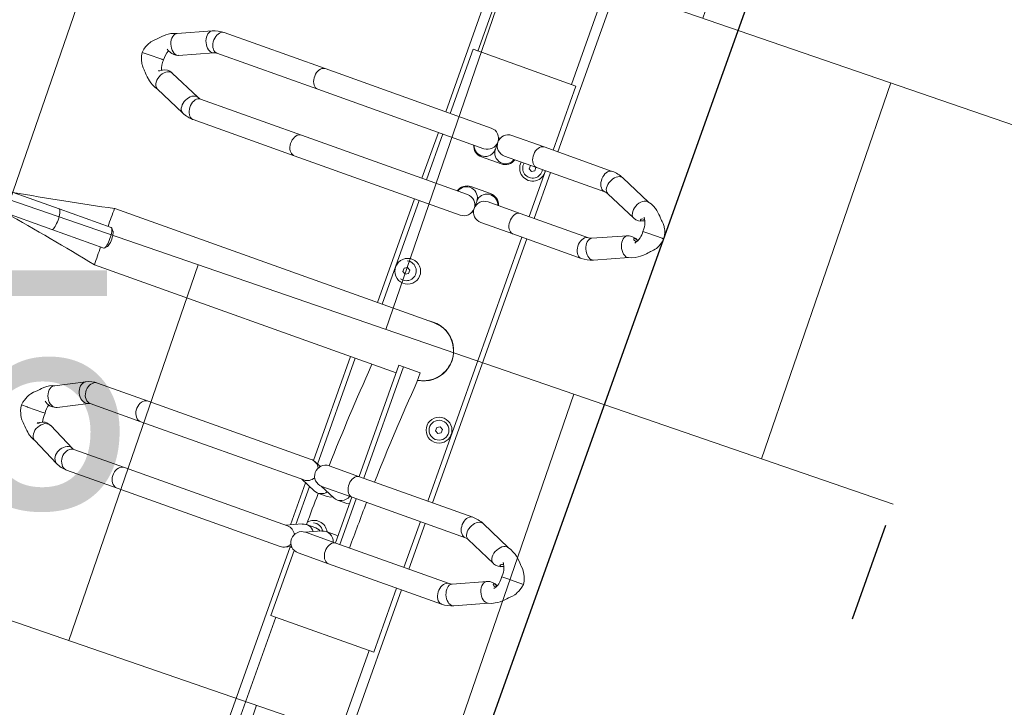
# Model space of a CAD drawing. Header units: metres. Extents: x 134157 to 138734, y 451157 to 455772.
# Tile 166 of 256: x 136408.906 to 136409.897, y 453391.331 to 453392.023. Entities that reach past the tile are written whole.
import ezdxf
from ezdxf import colors
from ezdxf.entities.mleader import LeaderData, LeaderLine
from ezdxf.math import Vec2, Vec3

# ---------------------------------------------------------------- set-up
doc = ezdxf.new("R2010")
doc.units = ezdxf.units.M
doc.linetypes.add('TR18X20__G2', pattern=[2.6, 1, -0.4, 0, -0.4, 0, -0.4, 0, -0.4])
doc.layers.add('-DR-alg-hulplijnen', color=210, linetype='Continuous', plot=False)
doc.layers.add('-DR-alg-hulplijnen aandachtspunten', color=210, linetype='Continuous', plot=False)
doc.layers.add('-DR-alg-hulplijnen kantverharding asflast nieuwe fietsstraat', color=7, linetype='Continuous', true_color=0xff9429, plot=False)
for name, color, linetype in [('-DR-bs-txt-hoogtemaat', 253, 'Continuous'), ('-DR-nw-maatvoering', 3, 'Continuous'), ('-DR-nw-vh-band 18-20x25', 2, 'TR18X20__G2'), ('-DR-nw-vh-kantverharding', 3, 'Continuous'), ('VELOPA-FIG15', 1, 'Continuous'), ('VELOPA-FIG25', 1, 'Continuous')]:
    doc.layers.add(name, color=color, linetype=linetype)
doc.layers.add('-DR-nw-gr-arc-gras', color=7, linetype='Continuous', true_color=0xb5d5a4)
for name, color, linetype, lineweight, true_color in [('-DR-nw-vh-arc-asfalt fietsstraat rood', 7, 'Continuous', 9, 0xdfbfc7), ('-DR-nw-vh-arc-sbs df Drainflow', 7, 'Continuous', 9, 0xb9747c), ('-DR-nw-vh-arc-sbs kf bruinrood rabat halfsteens', 7, 'Continuous', 9, 0xb88485)]:
    doc.layers.add(name, color=color, linetype=linetype, lineweight=lineweight, true_color=true_color)
doc.layers.add('-DR-nw-vh-arc-tegels 300x300x45', color=253, linetype='Continuous', lineweight=9)
doc.styles.add('CE', font='txt', dxfattribs={"height": 1.8})
doc.styles.add('Drong', font='txt', dxfattribs={"height": 1.8})
doc.dimstyles.new('Drong', dxfattribs={"dimtxt": 1.8, "dimasz": 2.5, "dimexe": 0, "dimexo": 0, "dimgap": 0.9, "dimtad": 1, "dimzin": 0, "dimdsep": 46, "dimtxsty": 'Drong', "dimblk": 'dimblk-wit', "dimcen": 0, "dimse1": 1, "dimse2": 1, "dimclrd": 256, "dimclre": 1, "dimclrt": 7, "dimadec": 0, "dimazin": 0, "dimtfac": 1, "dimtmove": 0, "dimatfit": 3, "dimfxl": 1, "dimtolj": 1, "dimtzin": 0, "dimarcsym": 0})

# ---------------------------------------------------------------- blocks, each defined once
blk = doc.blocks.new('*U2317')
at = {"layer": '-DR-alg-hulplijnen', "flags": 128}
blk.add_lwpolyline([(-46.61, 129.74), (2253.39, 129.74), (2253.39, -1795.26), (-46.61, -1795.26)], close=True, dxfattribs=at)
at = {"layer": 'VELOPA-FIG15', "color": 252, "linetype": 'Continuous', "lineweight": 9}
for p, q in [((820.39, -10), (675.39, -10)), ((1570.39, -10), (1425.39, -10)), ((820.39, -110), (675.39, -110)), ((1570.39, -110), (1425.39, -110))]:
    blk.add_line(p, q, dxfattribs=at)
at = {"layer": 'VELOPA-FIG15', "color": 252, "linetype": 'Continuous', "lineweight": 9, "flags": 128}
for points in [[(1286.63, 61.47), (1286.33, 60.9), (1285.51, 59.93), (1284.41, 59.16), (1283.06, 58.6), (1281.5, 58.28), (1279.77, 58.2), (1277.95, 58.36), (1276.07, 58.77), (1274.22, 59.4), (1272.44, 60.24), (1270.79, 61.27), (1269.32, 62.44), (1268.09, 63.72), (1267.13, 65.06), (1266.47, 66.44), (1266.14, 67.8), (1266.14, 69.09), (1266.46, 70.25)], [(1334.16, 61.47), (1334.46, 60.9), (1335.27, 59.93), (1336.37, 59.16), (1337.73, 58.6), (1339.29, 58.28), (1341.01, 58.2), (1342.84, 58.36), (1344.71, 58.77), (1346.57, 59.4), (1348.35, 60.24), (1350, 61.27), (1351.46, 62.44), (1352.7, 63.72), (1353.66, 65.06), (1354.32, 66.44), (1354.65, 67.8), (1354.65, 69.09), (1354.33, 70.25)], [(911.59, 46.03), (911.33, 45.53), (910.51, 44.53), (909.41, 43.72), (908.06, 43.12), (906.5, 42.77), (904.77, 42.66), (902.95, 42.81), (901.07, 43.21), (899.22, 43.83), (897.44, 44.68), (895.79, 45.71), (894.32, 46.89), (893.09, 48.2), (892.13, 49.57), (891.47, 50.98), (891.14, 52.37), (891.14, 53.7), (891.47, 54.93), (891.5, 54.99)], [(959.2, 46.03), (959.46, 45.53), (960.27, 44.53), (961.37, 43.72), (962.73, 43.12), (964.29, 42.77), (966.01, 42.66), (967.84, 42.81), (969.71, 43.21), (971.57, 43.83), (973.35, 44.68), (975, 45.71), (976.46, 46.89), (977.7, 48.2), (978.66, 49.57), (979.32, 50.98), (979.65, 52.37), (979.65, 53.7), (979.32, 54.93), (979.29, 54.99)], [(1285.89, 58.08), (1285.72, 56.79), (1285.19, 55.55), (1284.34, 54.38), (1283.18, 53.33), (1281.75, 52.44), (1280.11, 51.73), (1278.29, 51.22), (1276.37, 50.93), (1274.4, 50.87), (1272.45, 51.05), (1270.57, 51.45), (1268.83, 52.06), (1267.29, 52.87), (1265.99, 53.84), (1264.98, 54.95), (1264.29, 56.16), (1263.94, 57.44), (1263.89, 58.09)], [(1334.89, 58.08), (1335.07, 56.79), (1335.59, 55.55), (1336.45, 54.38), (1337.61, 53.33), (1339.03, 52.44), (1340.68, 51.73), (1342.49, 51.22), (1344.42, 50.93), (1346.39, 50.87), (1348.34, 51.05), (1350.22, 51.45), (1351.95, 52.06), (1353.49, 52.87), (1354.79, 53.84), (1355.8, 54.95), (1356.5, 56.16), (1356.85, 57.44), (1356.89, 58.09)], [(910.89, 42.91), (910.72, 41.58), (910.19, 40.3), (909.34, 39.1), (908.18, 38.02), (906.75, 37.1), (905.11, 36.37), (903.29, 35.85), (901.37, 35.55), (899.4, 35.49), (897.45, 35.67), (895.57, 36.08), (893.83, 36.71), (892.29, 37.54), (890.99, 38.54), (889.98, 39.69), (889.29, 40.93), (888.94, 42.24), (888.89, 42.91)], [(959.89, 42.91), (960.07, 41.58), (960.59, 40.3), (961.45, 39.1), (962.61, 38.02), (964.03, 37.1), (965.68, 36.37), (967.49, 35.85), (969.42, 35.55), (971.39, 35.49), (973.34, 35.67), (975.22, 36.08), (976.95, 36.71), (978.49, 37.54), (979.79, 38.54), (980.8, 39.69), (981.5, 40.93), (981.85, 42.24), (981.89, 42.91)], [(1285.89, -14.86), (1285.72, -16.14), (1285.19, -17.39), (1284.34, -18.56), (1283.18, -19.6), (1281.75, -20.5), (1280.11, -21.21), (1278.29, -21.72), (1276.37, -22.01), (1274.4, -22.07), (1272.45, -21.89), (1270.57, -21.49), (1268.83, -20.88), (1267.29, -20.07), (1265.99, -19.1), (1264.98, -17.99), (1264.29, -16.78), (1263.94, -15.5), (1263.89, -14.86)], [(1334.89, -14.86), (1335.07, -16.14), (1335.59, -17.39), (1336.45, -18.56), (1337.61, -19.6), (1339.03, -20.5), (1340.68, -21.21), (1342.49, -21.72), (1344.42, -22.01), (1346.39, -22.07), (1348.34, -21.89), (1350.22, -21.49), (1351.95, -20.88), (1353.49, -20.07), (1354.79, -19.1), (1355.8, -17.99), (1356.5, -16.78), (1356.85, -15.5), (1356.89, -14.86)], [(910.89, -78.1), (910.72, -79.43), (910.19, -80.71), (909.34, -81.91), (908.18, -82.99), (906.75, -83.91), (905.11, -84.64), (903.29, -85.17), (901.37, -85.46), (899.4, -85.52), (897.45, -85.34), (895.57, -84.93), (893.83, -84.3), (892.29, -83.47), (890.99, -82.47), (889.98, -81.33), (889.29, -80.08), (888.94, -78.77), (888.89, -78.1)], [(959.89, -78.1), (960.07, -79.43), (960.59, -80.71), (961.45, -81.91), (962.61, -82.99), (964.03, -83.91), (965.68, -84.64), (967.49, -85.17), (969.42, -85.46), (971.39, -85.52), (973.34, -85.34), (975.22, -84.93), (976.95, -84.3), (978.49, -83.47), (979.79, -82.47), (980.8, -81.33), (981.5, -80.08), (981.85, -78.77), (981.89, -78.1)], [(1285.89, -248.96), (1285.72, -250.28), (1285.19, -251.55), (1284.34, -252.74), (1283.18, -253.81), (1281.75, -254.72), (1280.11, -255.45), (1278.29, -255.97), (1276.37, -256.26), (1274.4, -256.32), (1272.45, -256.14), (1270.57, -255.73), (1268.83, -255.11), (1267.29, -254.28), (1265.99, -253.29), (1264.98, -252.16), (1264.29, -250.92), (1263.94, -249.62), (1263.89, -248.96)], [(1334.89, -248.96), (1335.07, -250.28), (1335.59, -251.55), (1336.45, -252.74), (1337.61, -253.81), (1339.03, -254.72), (1340.68, -255.45), (1342.49, -255.97), (1344.42, -256.26), (1346.39, -256.32), (1348.34, -256.14), (1350.22, -255.73), (1351.95, -255.11), (1353.49, -254.28), (1354.79, -253.29), (1355.8, -252.16), (1356.5, -250.92), (1356.85, -249.62), (1356.89, -248.96)], [(910.89, -304.2), (910.72, -305.69), (910.19, -307.14), (909.34, -308.49), (908.18, -309.7), (906.75, -310.73), (905.11, -311.56), (903.29, -312.15), (901.37, -312.48), (899.4, -312.55), (897.45, -312.35), (895.57, -311.89), (893.83, -311.17), (892.29, -310.24), (890.99, -309.11), (889.98, -307.82), (889.29, -306.42), (888.94, -304.95), (888.89, -304.2)], [(959.89, -304.2), (960.07, -305.69), (960.59, -307.14), (961.45, -308.49), (962.61, -309.7), (964.03, -310.73), (965.68, -311.56), (967.49, -312.15), (969.42, -312.48), (971.39, -312.55), (973.34, -312.35), (975.22, -311.89), (976.95, -311.17), (978.49, -310.24), (979.79, -309.11), (980.8, -307.82), (981.5, -306.42), (981.85, -304.95), (981.89, -304.2)], [(1285.89, -356.74), (1285.72, -358.06), (1285.19, -359.33), (1284.34, -360.52), (1283.18, -361.59), (1281.75, -362.5), (1280.11, -363.23), (1278.29, -363.75), (1276.37, -364.04), (1274.4, -364.1), (1272.45, -363.92), (1270.57, -363.51), (1268.83, -362.89), (1267.29, -362.07), (1265.99, -361.07), (1264.98, -359.94), (1264.29, -358.7), (1263.94, -357.4), (1263.89, -356.74)], [(1334.89, -356.74), (1335.07, -358.06), (1335.59, -359.33), (1336.45, -360.52), (1337.61, -361.59), (1339.03, -362.5), (1340.68, -363.23), (1342.49, -363.75), (1344.42, -364.04), (1346.39, -364.1), (1348.34, -363.92), (1350.22, -363.51), (1351.95, -362.89), (1353.49, -362.07), (1354.79, -361.07), (1355.8, -359.94), (1356.5, -358.7), (1356.85, -357.4), (1356.89, -356.74)], [(910.89, -358.22), (910.72, -359.71), (910.19, -361.16), (909.34, -362.51), (908.18, -363.72), (906.75, -364.75), (905.11, -365.58), (903.29, -366.17), (901.37, -366.5), (899.4, -366.57), (897.45, -366.37), (895.57, -365.91), (893.83, -365.2), (892.29, -364.26), (890.99, -363.13), (889.98, -361.85), (889.29, -360.44), (888.94, -358.97), (888.89, -358.22)], [(911.99, -362.68), (911.83, -364.21), (911.33, -365.76), (910.51, -367.29), (909.41, -368.73), (908.06, -370.06), (906.5, -371.22), (904.77, -372.18), (902.95, -372.9), (901.07, -373.37), (899.22, -373.56), (897.44, -373.48), (895.79, -373.12), (894.32, -372.5), (893.09, -371.64), (892.13, -370.55), (891.73, -369.88)], [(911.36, -359.95), (911.83, -361.23), (911.99, -362.68)], [(959.43, -359.95), (958.96, -361.23), (958.79, -362.68)], [(958.79, -362.68), (958.96, -364.21), (959.46, -365.76), (960.27, -367.29), (961.37, -368.73), (962.73, -370.06), (964.29, -371.22), (966.01, -372.18), (967.84, -372.9), (969.71, -373.37), (971.57, -373.56), (973.35, -373.48), (975, -373.12), (976.46, -372.5), (977.7, -371.64), (978.66, -370.55), (979.06, -369.88)], [(959.89, -358.22), (960.07, -359.71), (960.59, -361.16), (961.45, -362.51), (962.61, -363.72), (964.03, -364.75), (965.68, -365.58), (967.49, -366.17), (969.42, -366.5), (971.39, -366.57), (973.34, -366.37), (975.22, -365.91), (976.95, -365.2), (978.49, -364.26), (979.79, -363.13), (980.8, -361.85), (981.5, -360.44), (981.85, -358.97), (981.89, -358.22)], [(1286.99, -361.85), (1286.83, -363.21), (1286.33, -364.6), (1285.51, -365.99), (1284.41, -367.32), (1283.06, -368.57), (1281.5, -369.68), (1279.77, -370.61), (1277.95, -371.35), (1276.07, -371.87), (1274.22, -372.15), (1272.44, -372.18), (1270.79, -371.95), (1269.32, -371.49), (1268.09, -370.8), (1267.13, -369.9), (1266.49, -368.86)], [(1286.6, -359.96), (1286.83, -360.58), (1286.99, -361.85)], [(1334.18, -359.96), (1333.96, -360.58), (1333.79, -361.85)], [(1333.79, -361.85), (1333.96, -363.21), (1334.46, -364.6), (1335.27, -365.99), (1336.37, -367.32), (1337.73, -368.57), (1339.29, -369.68), (1341.01, -370.61), (1342.84, -371.35), (1344.71, -371.87), (1346.57, -372.15), (1348.35, -372.18), (1350, -371.95), (1351.46, -371.49), (1352.7, -370.8), (1353.66, -369.9), (1354.3, -368.86)], [(1122.89, -450.93), (1120.93, -450.97), (1119.03, -451.1), (1117.25, -451.31), (1115.65, -451.59), (1114.29, -451.93), (1113.21, -452.33), (1112.43, -452.77), (1111.99, -453.24), (1111.89, -453.6)], [(1133.89, -453.6), (1133.79, -453.24), (1133.35, -452.77), (1132.58, -452.33), (1131.49, -451.93), (1130.13, -451.59), (1128.53, -451.31), (1126.76, -451.1), (1124.86, -450.97), (1122.89, -450.93)]]:
    blk.add_lwpolyline(points, dxfattribs=at)
at = {"layer": 'VELOPA-FIG25', "color": 252, "linetype": 'Continuous', "lineweight": 9}
for p, q in [((1310.39, 128.41), (1310.39, 130)), ((1310.39, 128.03), (1310.39, 128.41)), ((1310.39, 113.95), (1310.39, 128.03)), ((935.39, 112.03), (935.39, 113.68)), ((935.39, 111.64), (935.39, 112.03)), ((935.39, 97.16), (935.39, 111.64)), ((1310.39, 113.95), (1310.39, 113.7)), ((1310.39, 113.7), (1310.39, 107.46)), ((1280.74, 103.04), (1266.46, 70.25)), ((1354.33, 70.25), (1340.05, 103.04)), ((935.39, 97.16), (935.39, 96.89)), ((935.39, 96.89), (935.39, 90.69)), ((1286.63, 61.47), (1300.98, 94.41)), ((1319.81, 94.41), (1334.16, 61.47)), ((905.78, 87.05), (891.5, 54.99)), ((979.29, 54.99), (965, 87.05)), ((911.59, 46.03), (925.94, 78.23)), ((944.85, 78.23), (959.2, 46.03)), ((1263.89, 58.08), (1263.89, -14.86)), ((1285.89, -14.86), (1285.89, 58.08)), ((1334.89, 58.08), (1334.89, -14.86)), ((1356.89, -14.86), (1356.89, 58.08)), ((888.89, 42.91), (888.89, -78.1)), ((910.89, -78.1), (910.89, 42.91)), ((959.89, 42.91), (959.89, -78.1)), ((981.89, -78.1), (981.89, 42.91)), ((888.89, 0), (606.89, 0)), ((959.89, 0), (910.89, 0)), ((1263.89, 0), (981.89, 0)), ((1334.89, 0), (1285.89, 0)), ((1638.89, 0), (1356.89, 0)), ((888.89, -5.25), (820.39, -5.25)), ((820.39, -5.25), (820.39, -115.25)), ((959.89, -5.25), (910.89, -5.25)), ((1263.89, -5.25), (981.89, -5.25)), ((1334.89, -5.25), (1285.89, -5.25)), ((1425.39, -5.25), (1356.89, -5.25)), ((1425.39, -115.25), (1425.39, -5.25)), ((1049.43, -18.5), (1051.16, -15.5)), ((1051.16, -21.5), (1049.43, -18.5)), ((1051.16, -15.5), (1054.62, -15.5)), ((1054.62, -15.5), (1056.36, -18.5)), ((1056.36, -18.5), (1054.62, -21.5)), ((1263.89, -14.86), (1263.89, -49.25)), ((1285.89, -49.25), (1285.89, -14.86)), ((1329.43, -18.5), (1331.16, -15.5)), ((1331.16, -21.5), (1329.43, -18.5)), ((1331.16, -15.5), (1334.62, -15.5)), ((1334.62, -15.5), (1334.89, -15.97)), ((1334.89, -14.86), (1334.89, -49.25)), ((1356.89, -49.25), (1356.89, -14.86)), ((1054.62, -21.5), (1051.16, -21.5)), ((1334.62, -21.5), (1331.16, -21.5)), ((1334.89, -21.03), (1334.62, -21.5)), ((1090.89, -55.76), (1100.89, -55.76)), ((1100.89, -73.71), (1100.89, -55.76)), ((1270.54, -59.35), (1270.54, -61.15)), ((1294.54, -70.75), (1294.54, -49.75)), ((1326.24, -49.75), (1326.24, -70.75)), ((1350.24, -61.15), (1350.24, -59.35)), ((1153.04, -401.15), (1153.04, -60.08)), ((1274.89, -60.25), (1282.41, -60.25)), ((1282.58, -60.25), (1282.41, -60.25)), ((1338.38, -60.25), (1338.2, -60.25)), ((1338.38, -60.25), (1345.89, -60.25)), ((888.89, -78.1), (888.89, -110.59)), ((910.89, -73.71), (959.89, -73.71)), ((910.89, -110.59), (910.89, -78.1)), ((910.89, -78.58), (959.89, -78.58)), ((959.89, -78.1), (959.89, -110.59)), ((981.89, -73.71), (1100.89, -73.71)), ((981.89, -110.59), (981.89, -78.1)), ((981.89, -78.58), (1100.89, -78.58)), ((1092.74, -78.58), (1092.74, -401.13)), ((1100.89, -73.71), (1100.89, -78.58)), ((1263.89, -71.25), (1263.89, -248.96)), ((1285.89, -248.96), (1285.89, -71.25)), ((1334.89, -71.25), (1334.89, -248.96)), ((1356.89, -248.96), (1356.89, -71.25)), ((918.55, -91.26), (918.55, -81.19)), ((952.24, -81.19), (952.24, -91.26)), ((910.88, -111.17), (917.67, -95.49)), ((953.12, -95.49), (959.91, -111.17)), ((918.55, -112.19), (918.55, -102.12)), ((952.24, -102.12), (952.24, -112.19)), ((1092.74, -104.48), (1090.89, -104.48)), ((1189.43, -103.5), (1191.16, -100.5)), ((1191.16, -106.5), (1189.43, -103.5)), ((1191.16, -100.5), (1194.62, -100.5)), ((1194.62, -106.5), (1191.16, -106.5)), ((1194.62, -100.5), (1196.36, -103.5)), ((1196.36, -103.5), (1194.62, -106.5)), ((820.39, -115.25), (889.93, -115.25)), ((892.69, -118.9), (889.77, -125.62)), ((910.89, -132.07), (917.67, -116.43)), ((953.12, -116.43), (959.89, -132.07)), ((981.01, -125.62), (978.1, -118.9)), ((1153.04, -115.25), (1263.89, -115.25)), ((1285.89, -115.25), (1334.89, -115.25)), ((1356.89, -115.25), (1425.39, -115.25)), ((891.9, -120), (606.89, -120)), ((957.83, -127.31), (912.96, -127.31)), ((955.72, -122.43), (915.07, -122.43)), ((1092.74, -122.43), (979.63, -122.43)), ((1092.74, -127.31), (981.58, -127.31)), ((1263.89, -120), (1153.04, -120)), ((1334.89, -120), (1285.89, -120)), ((1641.9, -120), (1356.89, -120)), ((888.89, -129.86), (888.89, -304.2)), ((910.89, -304.2), (910.89, -129.86)), ((959.89, -129.86), (959.89, -304.2)), ((981.89, -304.2), (981.89, -129.86)), ((1263.89, -248.96), (1263.89, -356.74)), ((1285.89, -356.74), (1285.89, -248.96)), ((1334.89, -248.96), (1334.89, -356.74)), ((1356.89, -356.74), (1356.89, -248.96)), ((888.89, -304.2), (888.89, -358.22)), ((910.89, -358.22), (910.89, -304.2)), ((959.89, -304.2), (959.89, -358.22)), ((981.89, -358.22), (981.89, -304.2)), ((925.71, -388.32), (911.36, -359.95)), ((959.43, -359.95), (945.08, -388.32)), ((1300.95, -392.39), (1286.6, -359.95)), ((1334.18, -359.95), (1319.83, -392.39)), ((891.73, -369.88), (906.08, -398.25)), ((964.71, -398.25), (979.06, -369.88)), ((1266.48, -368.85), (1280.83, -401.29)), ((1339.95, -401.29), (1354.3, -368.85)), ((925.96, -389.03), (925.75, -388.4)), ((945.04, -388.4), (944.8, -389.09)), ((1114.66, -395.12), (1112.24, -397.4)), ((1133.54, -397.4), (1131.12, -395.12)), ((1301.07, -392.74), (1300.97, -392.44)), ((1319.81, -392.44), (1319.72, -392.74)), ((935.39, -399.92), (935.39, -397.88)), ((935.39, -399.92), (935.39, -400.34)), ((935.39, -416.65), (935.39, -400.34)), ((1111.89, -398.06), (1111.89, -453.6)), ((1133.89, -453.6), (1133.89, -398.06)), ((1310.39, -406.67), (1310.39, -405.04)), ((1310.39, -406.67), (1310.39, -407.05)), ((1310.39, -421.41), (1310.39, -407.05)), ((935.39, -416.96), (935.39, -416.65)), ((935.39, -423), (935.39, -416.96)), ((1310.39, -421.67), (1310.39, -421.41)), ((1310.39, -427.89), (1310.39, -421.67)), ((1111.89, -453.6), (1111.89, -632.67)), ((1133.89, -453.6), (1133.89, -632.71))]:
    blk.add_line(p, q, dxfattribs=at)
at = {"layer": 'VELOPA-FIG25', "color": 252, "linetype": 'Continuous', "lineweight": 9, "flags": 128}
for points in [[(1310.39, 130.01), (1306.97, 129.47), (1304.2, 128.67), (1301.68, 127.64), (1299.95, 126.73), (1298.91, 126.1), (1298.35, 125.72), (1297.64, 125.21), (1296.01, 123.88), (1294.43, 122.3), (1293.78, 121.54), (1293.12, 120.88), (1291.79, 119.78), (1290.35, 118.46), (1288.08, 116.14), (1285.91, 113.56), (1284.47, 111.55), (1282.96, 109.04), (1281.57, 105.97), (1280.53, 102.28)], [(1340.26, 102.28), (1339.22, 105.97), (1337.83, 109.04), (1336.32, 111.55), (1334.88, 113.56), (1331.95, 116.94), (1330.43, 118.46), (1328.99, 119.78), (1328.32, 120.35), (1327.66, 120.88), (1327.01, 121.54), (1326.36, 122.3), (1324.77, 123.88), (1323.15, 125.21), (1322.08, 125.96), (1321.43, 126.37), (1320.34, 127.01), (1318.74, 127.81), (1316.58, 128.67), (1313.81, 129.47), (1310.39, 130.01)], [(935.39, 113.71), (932.14, 113.2), (929.54, 112.49), (927.56, 111.74), (925.5, 110.76), (924.02, 109.9), (922.62, 108.94), (920.67, 107.32), (918.95, 105.54), (918.3, 104.75), (917.61, 104.2), (916.12, 102.9), (914.36, 101.22), (911.14, 97.61), (909.71, 95.68), (908.16, 93.2), (906.67, 90.07), (905.54, 86.21)], [(965.25, 86.21), (964.12, 90.07), (962.62, 93.2), (961.07, 95.68), (959.65, 97.61), (956.42, 101.22), (954.67, 102.9), (953.18, 104.2), (952.49, 104.75), (951.84, 105.54), (950.12, 107.32), (948.16, 108.94), (946.76, 109.9), (945.28, 110.76), (943.23, 111.74), (941.25, 112.49), (938.65, 113.2), (935.39, 113.71)], [(1280.58, 102.3), (1280.44, 101.4), (1280.64, 99.94), (1281.24, 98.44), (1282.2, 96.95), (1283.5, 95.53), (1285.09, 94.24), (1286.89, 93.13), (1288.85, 92.23), (1290.89, 91.59), (1292.93, 91.22), (1294.89, 91.14), (1296.7, 91.36), (1298.28, 91.87), (1299.58, 92.64), (1300.55, 93.65), (1300.96, 94.48)], [(1299.62, 105.75), (1300.07, 104.93), (1300.58, 103.81), (1300.89, 102.73), (1300.93, 101.98), (1300.78, 101.53), (1300.46, 101.34), (1299.96, 101.41), (1299.35, 101.87), (1298.91, 102.62), (1298.65, 103.66), (1298.58, 104.74), (1298.59, 105.2)], [(1310.39, 107.44), (1313.04, 107.55), (1315.29, 107.41), (1317.15, 107.11), (1318.65, 106.73), (1320.98, 105.85), (1322.88, 104.77), (1323.6, 104.24), (1324.01, 103.91), (1324.11, 103.85), (1324.13, 103.86)], [(1340.21, 102.3), (1340.34, 101.4), (1340.14, 99.94), (1339.55, 98.44), (1338.58, 96.95), (1337.28, 95.53), (1335.7, 94.24), (1333.89, 93.13), (1331.93, 92.23), (1329.89, 91.59), (1327.85, 91.22), (1325.89, 91.14), (1324.09, 91.36), (1322.5, 91.87), (1321.2, 92.64), (1320.24, 93.65), (1319.83, 94.48)], [(1319.85, 102.19), (1319.95, 101.63), (1320.23, 101.36), (1320.68, 101.37), (1321.27, 101.7), (1321.85, 102.54), (1322.13, 103.62), (1322.21, 104.7), (1322.2, 105.16)], [(921.44, 87.02), (921.44, 87.02), (921.52, 87.05), (921.91, 87.38), (922.54, 87.87), (923.53, 88.5), (924.65, 89.08), (926.08, 89.67), (927.65, 90.14), (929.69, 90.55), (932.27, 90.77), (935.39, 90.67)], [(935.39, 90.67), (938.04, 90.78), (940.29, 90.65), (942.15, 90.36), (943.66, 90), (945.99, 89.15), (947.9, 88.11), (948.62, 87.59), (949.04, 87.26), (949.15, 87.19), (949.18, 87.2)], [(905.58, 86.23), (905.44, 85.25), (905.64, 83.75), (906.24, 82.21), (907.2, 80.69), (908.5, 79.25), (910.09, 77.94), (911.89, 76.82), (913.85, 75.92), (915.89, 75.28), (917.93, 74.93), (919.89, 74.88), (921.7, 75.13), (923.28, 75.67), (924.58, 76.48), (925.55, 77.53), (925.92, 78.31)], [(924.86, 89.17), (925.07, 88.79), (925.58, 87.67), (925.89, 86.58), (925.93, 85.81), (925.78, 85.33), (925.46, 85.11), (924.96, 85.17), (924.35, 85.59), (923.91, 86.32), (923.65, 87.35), (923.58, 88.42), (923.58, 88.53)], [(944.85, 86.02), (944.95, 85.44), (945.23, 85.15), (945.68, 85.13), (946.27, 85.43), (946.85, 86.25), (947.13, 87.31), (947.21, 88.39), (947.21, 88.49)], [(965.2, 86.23), (965.34, 85.25), (965.14, 83.75), (964.55, 82.21), (963.58, 80.69), (962.28, 79.25), (960.7, 77.94), (958.89, 76.82), (956.93, 75.92), (954.89, 75.28), (952.85, 74.93), (950.89, 74.88), (949.09, 75.13), (947.5, 75.67), (946.2, 76.48), (945.24, 77.53), (944.87, 78.31)], [(918.53, -81.19), (918.55, -81.1), (918.09, -78.58)], [(952.25, -81.19), (952.24, -81.1), (952.7, -78.58)], [(917.04, -96.95), (917.96, -98.62), (918.53, -102.12)], [(953.75, -96.95), (952.83, -98.62), (952.25, -102.12)], [(892.02, -120.43), (891.77, -119.46), (891.59, -117.8)], [(906.11, -398.23), (906.24, -398.55), (907.2, -399.79), (908.5, -400.77), (910.09, -401.48), (911.89, -401.86), (913.85, -401.92), (915.89, -401.64), (917.93, -401.05), (919.89, -400.15), (921.7, -399), (923.28, -397.62), (924.58, -396.07), (925.55, -394.42), (926.14, -392.73), (926.34, -391.05)], [(926.34, -391.05), (926.14, -389.46), (925.68, -388.33)], [(944.44, -391.05), (944.64, -389.46), (945.11, -388.33)], [(964.68, -398.23), (964.55, -398.55), (963.58, -399.79), (962.28, -400.77), (960.7, -401.48), (958.89, -401.86), (956.93, -401.92), (954.89, -401.64), (952.85, -401.05), (950.89, -400.15), (949.09, -399), (947.5, -397.62), (946.2, -396.07), (945.24, -394.42), (944.64, -392.73), (944.44, -391.05)], [(1122.89, -395.4), (1120.93, -395.44), (1119.03, -395.57), (1117.25, -395.77), (1115.65, -396.05), (1114.29, -396.4), (1113.21, -396.8), (1112.43, -397.24), (1111.99, -397.7), (1111.89, -398.06)], [(1114.66, -395.12), (1114.81, -395), (1115.53, -394.61), (1116.58, -394.26), (1117.9, -393.97), (1119.43, -393.75), (1121.12, -393.62), (1122.89, -393.58)], [(1122.89, -393.58), (1124.66, -393.62), (1126.35, -393.75), (1127.89, -393.97), (1129.21, -394.26), (1130.25, -394.61), (1130.98, -395), (1131.12, -395.12)], [(1133.89, -398.06), (1133.79, -397.7), (1133.35, -397.24), (1132.58, -396.8), (1131.49, -396.4), (1130.13, -396.05), (1128.53, -395.77), (1126.76, -395.57), (1124.86, -395.44), (1122.89, -395.4)], [(1280.88, -401.27), (1281.24, -402.02), (1282.2, -403.05), (1283.5, -403.85), (1285.09, -404.38), (1286.89, -404.62), (1288.85, -404.56), (1290.89, -404.2), (1292.93, -403.56), (1294.89, -402.67), (1296.7, -401.54), (1298.28, -400.24), (1299.58, -398.81), (1300.55, -397.3), (1301.14, -395.77), (1301.34, -394.29)], [(1301.34, -394.29), (1301.14, -392.9), (1300.91, -392.41)], [(1319.62, -393.1), (1319.05, -394.99), (1318.9, -397.32), (1319.17, -399.36), (1319.65, -401.07), (1320.79, -403.51), (1321.31, -404.32), (1321.68, -404.91), (1321.91, -405.29), (1321.94, -405.34)], [(1319.44, -394.29), (1319.64, -392.9), (1319.88, -392.41)], [(1339.91, -401.27), (1339.55, -402.02), (1338.58, -403.05), (1337.28, -403.85), (1335.7, -404.38), (1333.89, -404.62), (1331.93, -404.56), (1329.89, -404.2), (1327.85, -403.56), (1325.89, -402.67), (1324.09, -401.54), (1322.5, -400.24), (1321.2, -398.81), (1320.24, -397.3), (1319.64, -395.77), (1319.44, -394.29)], [(905.95, -398), (906.72, -400.38), (908.09, -403.08), (909.4, -405.1), (910.45, -406.53), (911.53, -407.84), (912.91, -409.37), (914.59, -411.01), (916.38, -412.59), (917.86, -414.16), (919.18, -415.62), (920.36, -416.75), (921.3, -417.55), (922.15, -418.19), (923.48, -419.09), (925.39, -420.16), (927.26, -421), (929.53, -421.82), (932.24, -422.52), (935.39, -423)], [(924.79, -399.59), (924.52, -400.06), (923.94, -401.14), (923.65, -401.77), (923.58, -401.97), (923.6, -401.83), (923.65, -401.32), (923.66, -400.6)], [(935.39, -423), (938.32, -422.57), (940.85, -421.94), (943.01, -421.21), (944.82, -420.44), (946.71, -419.45), (948.08, -418.59), (949.05, -417.89), (951.46, -415.77), (953.24, -413.76), (954.12, -412.94), (955.13, -412.04), (956.26, -411), (957.58, -409.68), (959.32, -407.75), (961.39, -405.08), (962.85, -402.81), (964.18, -400.1), (964.86, -397.95)], [(1280.76, -401.12), (1281.58, -403.99), (1282.97, -407.01), (1284.44, -409.46), (1285.83, -411.39), (1288.75, -414.78), (1290.37, -416.39), (1291.85, -417.75), (1292.49, -418.29), (1293.11, -418.78), (1293.72, -419.43), (1294.35, -420.17), (1295.96, -421.77), (1297.63, -423.13), (1298.71, -423.89), (1299.36, -424.3), (1300.45, -424.93), (1302.05, -425.72), (1304.2, -426.57), (1306.97, -427.36), (1310.39, -427.91)], [(1300.19, -402.68), (1300.11, -402.86), (1299.52, -403.95), (1298.94, -405.13), (1298.65, -405.89), (1298.58, -406.23), (1298.59, -406.23)], [(1310.39, -427.91), (1313.81, -427.36), (1316.58, -426.57), (1319.1, -425.55), (1320.83, -424.65), (1321.87, -424.02), (1322.43, -423.65), (1323.16, -423.13), (1324.83, -421.77), (1326.43, -420.17), (1327.07, -419.43), (1327.68, -418.78), (1328.29, -418.29), (1328.94, -417.75), (1330.41, -416.39), (1332.03, -414.78), (1334.96, -411.39), (1336.34, -409.46), (1337.82, -407.01), (1339.21, -403.99), (1340.03, -401.12)]]:
    blk.add_lwpolyline(points, dxfattribs=at)
at = {"layer": 'VELOPA-FIG25', "color": 252, "linetype": 'Continuous', "lineweight": 9}
for centre, radius in [((1052.89, -18.5), 13), ((1052.89, -18.5), 10), ((1192.89, -102), 13)]:
    blk.add_circle(centre, radius, dxfattribs=at)
for centre, radius, start, end in [((1307.85, 89.07), 18.54, 82.10977, 127.37626), ((1289.55, 98.97), 12.31, 338.4965, 33.85947), ((1329.45, 98.82), 10.6, 147.19441, 204.33803), ((1327.4, 101.42), 7.59, 145.26362, 174.22726), ((914.68, 82.88), 12.18, 337.86218, 31.55393), ((954.42, 82.72), 10.57, 146.38872, 204.84039), ((951.63, 85.45), 6.81, 146.88024, 175.24589), ((1294.29, 58.03), 30.39, 156.28881, 179.90275), ((1326.4, 58.01), 30.49, 0.13652, 23.67138), ((1294.25, 58.04), 8.35, 155.77604, 179.71202), ((1326.36, 58), 8.54, 0.54842, 23.96351), ((918.48, 42.85), 29.59, 155.78738, 179.89205), ((952.2, 42.83), 29.69, 0.15086, 24.16985), ((918.44, 42.86), 7.55, 155.16885, 179.64911), ((952.15, 42.82), 7.74, 0.65939, 24.52265), ((1332.89, -18.5), 13, 81.14562, 278.85438), ((1332.89, -18.5), 10, 78.45714, 281.54286), ((1122.89, -60.25), 30.5, 351.31164, 171.53221), ((1122.93, -60.01), 30.1, 359.76843, 171.8778), ((1282.53, -49.27), 10.98, 269.90379, 72.13853), ((1282.54, -49.75), 12, 0, 73.78451), ((1338.24, -49.75), 12, 106.20546, 180), ((1338.26, -49.27), 10.98, 107.86147, 270.09621), ((1274.89, -49.25), 11, 180, 0), ((1345.89, -49.25), 11, 180, 0), ((899.68, 2314.18), 2377.64, 271.98151, 274.61273), ((891.78, 2522.77), 2586.38, 270.4234, 271.50906), ((1274.89, -71.25), 11, 0, 180), ((1282.59, -71.23), 10.98, 287.52408, 90.02738), ((1338.2, -71.23), 10.98, 89.97262, 252.47592), ((1345.89, -71.25), 11, 0, 180), ((1282.54, -70.75), 12, 286.21549, 0), ((1338.24, -70.75), 12, 180, 253.79454), ((907.79, -91.22), 10.75, 336.64663, 73.22443), ((963, -91.22), 10.75, 106.77546, 203.35348), ((912.89, -103.5), 10, 344.53399, 60), ((912.89, -102), 13, 308.52107, 64.20937), ((1192.89, -103.5), 10, 60, 195.46601), ((1192.89, -103.5), 10, 344.53399, 60), ((907.91, -112.16), 10.64, 336.4237, 53.92383), ((962.88, -112.16), 10.64, 126.07602, 203.57645), ((899.68, 2265.47), 2377.65, 271.98149, 274.61272), ((899.89, -110.59), 11, 180, 0), ((891.83, 2472.43), 2584.76, 270.59237, 271.33415), ((970.89, -110.59), 11, 180, 0), ((899.68, -129.89), 10.79, 117.27186, 179.83268), ((900.07, -129.91), 10.82, 0.2842, 62.6114), ((970.71, -129.91), 10.82, 117.38843, 179.71598), ((971.11, -129.89), 10.79, 0.16777, 62.72782), ((1293.84, -356.67), 29.95, 180.14654, 204.0079), ((1293.89, -356.66), 8, 180.62365, 204.33725), ((1327.09, -356.7), 7.81, 335.37009, 359.66901), ((1327.05, -356.69), 29.84, 335.94953, 359.89657), ((914.74, -358.11), 25.85, 180.23531, 207.08752), ((914.86, -358.08), 3.97, 181.99538, 208.12399), ((955.98, -358.09), 3.91, 331.68221, 358.19842), ((956.15, -358.14), 25.75, 332.8594, 359.81764), ((917.21, -393.46), 9.75, 321.08035, 23.26628), ((956.1, -393.63), 12.17, 160.56173, 222.19831), ((1291.72, -396.97), 10.22, 326.00648, 22.36864), ((932.49, -375.51), 22.56, 253.70864, 277.39932), ((938.27, -374.63), 23.43, 262.94415, 285.56909), ((-1560.89, -952.79), 2710.34, 9.54982, 11.74135), ((1107.61, 170.48), 571.93, 268.51092, 270.42895), ((3860.38, -962.88), 2764.98, 168.28036, 170.4286), ((1138.93, 86.7), 488.16, 269.40877, 271.65636), ((1307.74, -386.07), 19.13, 245.41923, 277.98258), ((1312.83, -384.6), 20.56, 263.2008, 292.84844)]:
    blk.add_arc(centre, radius, start, end, dxfattribs=at)
blk = doc.blocks.new('dimblk-wit')
at = {"color": 7}
blk.add_line((0, -0.33333), (0, 0.33333), dxfattribs=at)
blk.add_solid([(0, 0), (-0.8, 0.2), (-0.8, -0.2)], dxfattribs=at)
blk = doc.blocks.new('*D1896')
at = {"layer": '-DR-nw-maatvoering', "lineweight": -2, "transparency": 16777216}
blk.add_line((136408.81438, 453384.84826), (136412.30585, 453394.7484), dxfattribs=at)
at = {"layer": 'Defpoints', "color": 0, "transparency": 16777216}
for p in [(136412.47214, 453395.21994), (136412.47214, 453395.21994), (136408.64808, 453384.37672)]:
    blk.add_point(p, dxfattribs=at)
at = {"layer": '-DR-nw-maatvoering', "lineweight": -2, "transparency": 16777216, "xscale": 0.5, "yscale": 0.5, "zscale": 0.5}
for p, rotation in [((136412.47214, 453395.21994), 70.5738519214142), ((136408.64808, 453384.37672), 250.5738519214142)]:
    blk.add_blockref('dimblk-wit', p, dxfattribs=dict(at, rotation=rotation))
at = {"layer": '-DR-nw-maatvoering', "color": 7, "transparency": 16777216, "insert": (136410.21712, 453389.91929), "char_height": 0.36, "attachment_point": 5, "rotation": 70.57385, "style": 'Drong'}
blk.add_mtext('\\A1;11.50', dxfattribs=at)

msp = doc.modelspace()

# ---------------------------------------------------------------- hatches: boundary and pattern name
at = {"layer": '-DR-nw-gr-arc-gras', "transparency": 33554687}
h = msp.add_hatch(dxfattribs=at)
h.set_pattern_fill('AGR-BOLLEN', color=256, scale=0.1, pattern_type=2)
h.set_pattern_definition([(115.335625, (136419.71802, 453326.2367), (-0.223681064, -0.105903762), [0.06, -0.187485]), (205.335625, (136419.71802, 453326.2367), (0.105903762, -0.223681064), [0.06, -0.187485])])
edge = h.paths.add_edge_path()
edge.add_arc((-7000776.80952, 3043164.56756), 7592527.99736, 340.056750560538, 340.05722562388)
edge.add_line((136455.78156, 453494.25428), (136455.1236, 453494.49341))
edge.add_arc((380495.22236, 364992.54844), 259592.30355, 160.0666568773, 160.0804453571)
edge.add_line((136433.83229, 453435.76153), (136433.81349, 453435.76834))
edge.add_line((136433.81349, 453435.76834), (136432.1795, 453431.25509))
edge.add_line((136432.1795, 453431.25509), (136432.1983, 453431.24829))
edge.add_line((136432.1983, 453431.24829), (136431.67763, 453429.86961))
edge.add_line((136431.67763, 453429.86961), (136432.33635, 453429.63123))
edge.add_line((136432.33635, 453429.63123), (136434.30927, 453435.07658))
at = {"layer": '-DR-nw-vh-arc-asfalt fietsstraat rood', "transparency": 33554687}
h = msp.add_hatch(color=256, dxfattribs=at)
h.dxf.hatch_style = 1
h.paths.add_polyline_path([(136403.73671, 453366.33143), (136407.68783, 453364.90703, -0.000637), (136419.7061, 453398.46725), (136415.7538, 453399.88828, 0.000636)])
at = {"layer": '-DR-nw-vh-arc-sbs df Drainflow'}
h = msp.add_hatch(dxfattribs=at)
h.set_pattern_fill('AVH-SBS_KEIFORMAAT_ELLEBOOG_01', color=256, scale=3, angle=71, pattern_type=2)
h.set_pattern_definition([(71, (0, 0), (-0.38132601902, -0.18598512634), [0.9, -0.3]), (161, (0.19534, 0.5673), (-0.38132601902, -0.18598512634), [0.9, -0.3]), (71, (-0.04416, 0.3325), (-0.38132601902, -0.18598512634), [0, -1.2]), (71, (-0.03948, 0.8068), (-0.38132601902, -0.18598512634), [0, -1.2])])
h.paths.add_polyline_path([(136407.66542, 453385.04736, 0.41422), (136407.84668, 453384.66376), (136409.16474, 453384.19167, -0.414182), (136409.46687, 453383.5524), (136421.30808, 453416.4876, -0.413756), (136420.66866, 453416.18699), (136419.35077, 453416.66084, 0.413864), (136418.96708, 453416.48037)])
at = {"layer": '-DR-nw-vh-arc-sbs kf bruinrood rabat halfsteens', "transparency": 33554687}
h = msp.add_hatch(color=256, dxfattribs=at)
h.dxf.hatch_style = 1
h.paths.add_polyline_path([(136403.73671, 453366.33143, -0.000636), (136415.7538, 453399.88828), (136415.38747, 453400.02), (136409.46687, 453383.5524), (136409.3658, 453383.27011), (136408.72531, 453381.48132), (136408.62426, 453381.19912), (136408.45595, 453380.7283), (136408.28763, 453380.25748), (136408.11932, 453379.78666), (136407.95101, 453379.31585), (136407.78269, 453378.84503), (136407.61438, 453378.37421), (136407.44606, 453377.90339), (136407.27775, 453377.43257), (136407.10943, 453376.96175), (136406.94112, 453376.49093), (136406.77281, 453376.02011), (136406.60449, 453375.5493), (136406.43618, 453375.07848), (136406.26786, 453374.60766), (136406.09955, 453374.13684), (136405.93123, 453373.66602), (136405.76292, 453373.1952), (136405.5946, 453372.72438), (136405.42629, 453372.25357), (136405.25798, 453371.78275), (136405.08966, 453371.31193), (136404.92135, 453370.84111), (136404.08645, 453368.50201), (136403.36207, 453366.46649)])
h = msp.add_hatch(color=256, dxfattribs=at)
h.dxf.hatch_style = 1
h.paths.add_polyline_path([(136414.07311, 453381.58472, -0.000318), (136420.08251, 453398.33191), (136419.7061, 453398.46725, 0.000637), (136407.68783, 453364.90703), (136408.06412, 453364.77137, -0.000285), (136413.43266, 453379.79592), (136413.43259, 453379.79594)])
at = {"layer": '-DR-nw-vh-arc-tegels 300x300x45'}
h = msp.add_hatch(dxfattribs=at)
h.set_pattern_fill('AVH-TEGEL_200X200_HALFST', color=256, scale=2, angle=71, pattern_type=2)
h.set_pattern_definition([(71, (0, 0), (-0.05887645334, 0.44332106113), [0.4, -0.4]), (161, (0, 0), (-0.13022726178, -0.37820743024), [])])
h.paths.add_polyline_path([(136407.30796, 453384.64428), (136409.0973, 453384.00338), (136408.99614, 453383.72095), (136409.27854, 453383.61984), (136409.07721, 453383.06412), (136408.51158, 453383.25759), (136407.93851, 453381.65709), (136400.77192, 453380.05152), (136401.65082, 453381.93196), (136403.14224, 453386.11084), (136403.71536, 453385.92555), (136406.60536, 453394.0296), (136408.42364, 453393.38338), (136409.93582, 453392.83978), (136410.21794, 453392.73896), (136407.47713, 453385.1148)])

# ---------------------------------------------------------------- linework, layer by layer
at = {"layer": '-DR-alg-hulplijnen kantverharding asflast nieuwe fietsstraat'}
for points in [[(136615.55749, 453953.71128), (136612.59882, 453946.97744), (136593.39685, 453893.94806), (136588.98001, 453881.75673), (136586.92969, 453874.65046, -0.015888), (136585.95254, 453871.62774), (136586.32885, 453871.49148), (136577.73834, 453847.76738, 0.004102), (136569.55145, 453824.56509, -0.004267), (136561.0218, 453800.41688), (136429.64869, 453438.35722, 0.002152), (136389.02415, 453324.87671), (136377.11926, 453291.16513), (136363.76655, 453256.91014), (136359.07948, 453243.63757)], [(136615.55749, 453953.71128), (136612.59882, 453946.97744), (136593.39685, 453893.94806), (136588.98001, 453881.75673), (136586.92969, 453874.65046, -0.015888), (136585.95254, 453871.62774), (136586.32885, 453871.49148), (136577.73834, 453847.76738, 0.004102), (136569.55145, 453824.56509, -0.004267), (136561.0218, 453800.41688), (136429.64869, 453438.35722, 0.002152), (136389.02415, 453324.87671), (136377.11926, 453291.16513), (136363.76655, 453256.91014), (136363.7281, 453256.80125)], [(136620.46702, 453951.93353), (136618.88984, 453946.46613, -0.016644), (136617.86159, 453943.30118), (136595.36718, 453881.17919, -0.016644), (136594.13067, 453878.08964), (136591.84169, 453872.87999, 0.011636), (136590.95547, 453870.72837), (136590.60519, 453869.79045), (136590.22908, 453869.92663), (136581.68741, 453846.33741, 0.004102), (136573.52345, 453823.20011, -0.004267), (136564.96993, 453798.9843), (136433.59682, 453436.92464, 0.002152), (136392.98446, 453323.47817), (136381.05704, 453289.70279), (136367.70433, 453255.4478), (136363.03979, 453242.23902)], [(136620.46702, 453951.93353), (136618.88984, 453946.46613, -0.016644), (136617.86159, 453943.30118), (136595.36718, 453881.17919, -0.016644), (136594.13067, 453878.08964), (136591.84169, 453872.87999, 0.011636), (136590.95547, 453870.72837), (136590.60519, 453869.79045), (136590.22908, 453869.92663), (136581.68741, 453846.33741, 0.004102), (136573.52345, 453823.20011, -0.004267), (136564.96993, 453798.9843), (136433.59682, 453436.92464, 0.002152), (136392.98446, 453323.47817), (136381.05704, 453289.70279), (136367.70433, 453255.4478), (136367.68318, 453255.3879)]]:
    msp.add_lwpolyline(points, format="xyb", dxfattribs=at)
at = {"layer": '-DR-nw-vh-band 18-20x25'}
msp.add_lwpolyline([(136409.0973, 453384.00338), (136407.30796, 453384.64428), (136418.94793, 453417.01821), (136420.73688, 453416.375)], dxfattribs=at)
at = {"layer": '-DR-nw-vh-kantverharding'}
for points in [[(136359.07948, 453243.63757), (136363.76655, 453256.91014), (136377.11926, 453291.16513), (136389.02415, 453324.87671, -0.002152), (136429.64869, 453438.35722), (136561.0218, 453800.41688, 0.004267), (136569.55145, 453824.56509, -0.004102), (136577.73834, 453847.76738), (136586.32885, 453871.49148), (136585.95254, 453871.62774)], [(136363.7281, 453256.80125), (136363.76655, 453256.91014), (136377.11926, 453291.16513), (136389.02415, 453324.87671, -0.002152), (136429.64869, 453438.35722), (136561.0218, 453800.41688, 0.004267), (136569.55145, 453824.56509, -0.004102), (136577.73834, 453847.76738), (136586.32885, 453871.49148), (136585.95254, 453871.62774)], [(136363.03979, 453242.23902), (136367.70433, 453255.4478), (136381.05704, 453289.70279), (136392.98446, 453323.47817, -0.002152), (136433.59682, 453436.92464), (136564.96993, 453798.9843, 0.004267), (136573.52345, 453823.20011, -0.004102), (136581.68741, 453846.33741), (136590.22908, 453869.92663), (136590.60519, 453869.79045)], [(136367.68318, 453255.3879), (136367.70433, 453255.4478), (136381.05704, 453289.70279), (136392.98446, 453323.47817, -0.002152), (136433.59682, 453436.92464), (136564.96993, 453798.9843, 0.004267), (136573.52345, 453823.20011, -0.004102), (136581.68741, 453846.33741), (136590.22908, 453869.92663), (136590.60519, 453869.79045)], [(136392.1877, 453320.02068), (136393.36164, 453323.34498, -0.002152), (136433.97284, 453436.78821), (136565.34594, 453798.84787, 0.004267), (136573.90174, 453823.07012, -0.004102), (136582.06352, 453846.20123), (136590.469, 453869.41434)], [(136388.64527, 453325.00506, -0.002152), (136429.27268, 453438.49366), (136433.48823, 453450.11157)]]:
    msp.add_lwpolyline(points, format="xyb", dxfattribs=at)

# ---------------------------------------------------------------- block references
at = {"xscale": -0.001, "yscale": 0.0009999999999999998, "zscale": 0.001, "rotation": 250.3356253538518}
msp.add_blockref('*U2317', (136408.99092, 453390.61173), dxfattribs=at)

# ---------------------------------------------------------------- texts
at = {"layer": '-DR-bs-txt-hoogtemaat', "color": 253, "insert": (136408.395, 453391.527, 1.948), "char_height": 0.24, "attachment_point": 7, "style": 'Drong'}
msp.add_mtext('1.95', dxfattribs=at)

# ---------------------------------------------------------------- dimensions: what is measured, and where the dimension line sits
at = {"layer": '-DR-nw-maatvoering'}
dim = msp.add_aligned_dim(p1=(136408.64808, 453384.37672), p2=(136412.47214, 453395.21994), distance=0, dimstyle='Drong', override={"dimrnd": 0.1}, dxfattribs=at)
dim.commit()
dim.dimension.update_dxf_attribs({"geometry": '*D1896', "text_midpoint": (136410.21712, 453389.91929)})

# ---------------------------------------------------------------- leaders
at = {"layer": '-DR-alg-hulplijnen aandachtspunten'}
ml = msp.add_multileader_mtext('Standard', dxfattribs=at)
ml.set_content('Dient hier rekening gehouden te worden \\Peen doorgaande weg? e.e.a. afhankelijk van aansluitend ontwerp', color=7, style='CE')
ml.set_leader_properties(color=256, linetype='ByLayer', lineweight=-1)
ml.build(insert=Vec2(0, 0))
ml.multileader.update_dxf_attribs({"text_left_attachment_type": 5, "text_right_attachment_type": 5, "dogleg_length": 70.90462, "arrow_head_size": 0.5, "scale": 0.2})
ctx = ml.context
ctx.base_point, ctx.scale, ctx.char_height, ctx.arrow_head_size, ctx.landing_gap_size, ctx.plane_origin, ctx.plane_x_axis, ctx.plane_y_axis = Vec3(136388.3781, 453391.88354), 0.2, 0.8, 0.5, 0.04, Vec3(136401.82687, 453391.35139), Vec3(0.33651, 0.94168), Vec3(-0.94168, 0.33651)
ctx.left_attachment, ctx.right_attachment = 5, 5
notes = []
notes.append((ctx, [(1, (1, 1, 0), (136399.31714, 453422.49506), (-0.33651, -0.94168), 0.8587, [(0, [(136413.51959, 453427.30583)], 0, [])])]))
ctx.mtext.insert, ctx.mtext.text_direction, ctx.mtext.rotation, ctx.mtext.flow_direction = Vec3(136386.13981, 453392.72588), Vec3(0.33651, 0.94168), 1.227588, 5
ml = msp.add_multileader_mtext('Standard', dxfattribs=at)
ml.set_content("Dient hier ook nog rekening gehouden te worden \\Pmet het plaatsen van nieuw OC's ?", color=7, style='CE')
ml.set_leader_properties(color=256, linetype='ByLayer', lineweight=-1)
ml.build(insert=Vec2(0, 0))
ml.multileader.update_dxf_attribs({"text_left_attachment_type": 5, "text_right_attachment_type": 5, "dogleg_length": 70.90462, "arrow_head_size": 0.5, "scale": 0.2})
ctx = ml.context
ctx.base_point, ctx.scale, ctx.char_height, ctx.arrow_head_size, ctx.landing_gap_size, ctx.plane_origin, ctx.plane_x_axis, ctx.plane_y_axis = Vec3(136395.28064, 453388.43787), 0.2, 0.8, 0.5, 0.04, Vec3(136406.16316, 453380.72439), Vec3(0.33651, 0.94168), Vec3(-0.94168, 0.33651)
ctx.left_attachment, ctx.right_attachment = 5, 5
notes.append((ctx, [(1, (1, 1, 0), (136403.65343, 453411.86806), (-0.33651, -0.94168), 0.8587, [(0, [(136415.67284, 453415.43039)], 0, [])])]))
ctx.mtext.insert, ctx.mtext.text_direction, ctx.mtext.rotation, ctx.mtext.flow_direction = Vec3(136393.05118, 453389.27705), Vec3(0.33651, 0.94168), 1.227588, 5
for ctx, leaders in notes:
    for number, flags, end, landing, length, lines in leaders:
        leader = LeaderData()
        leader.index, (leader.has_last_leader_line, leader.has_dogleg_vector, leader.attachment_direction) = number, flags
        leader.last_leader_point, leader.dogleg_vector, leader.dogleg_length = Vec3(end), Vec3(landing), length
        for number, points, colour, breaks in lines:
            line = LeaderLine()
            line.index, line.vertices, line.color, line.breaks = number, Vec3.list(points), colors.encode_raw_color(colour), breaks
            leader.lines.append(line)
        ctx.leaders.append(leader)

doc.saveas('drawing.dxf')
